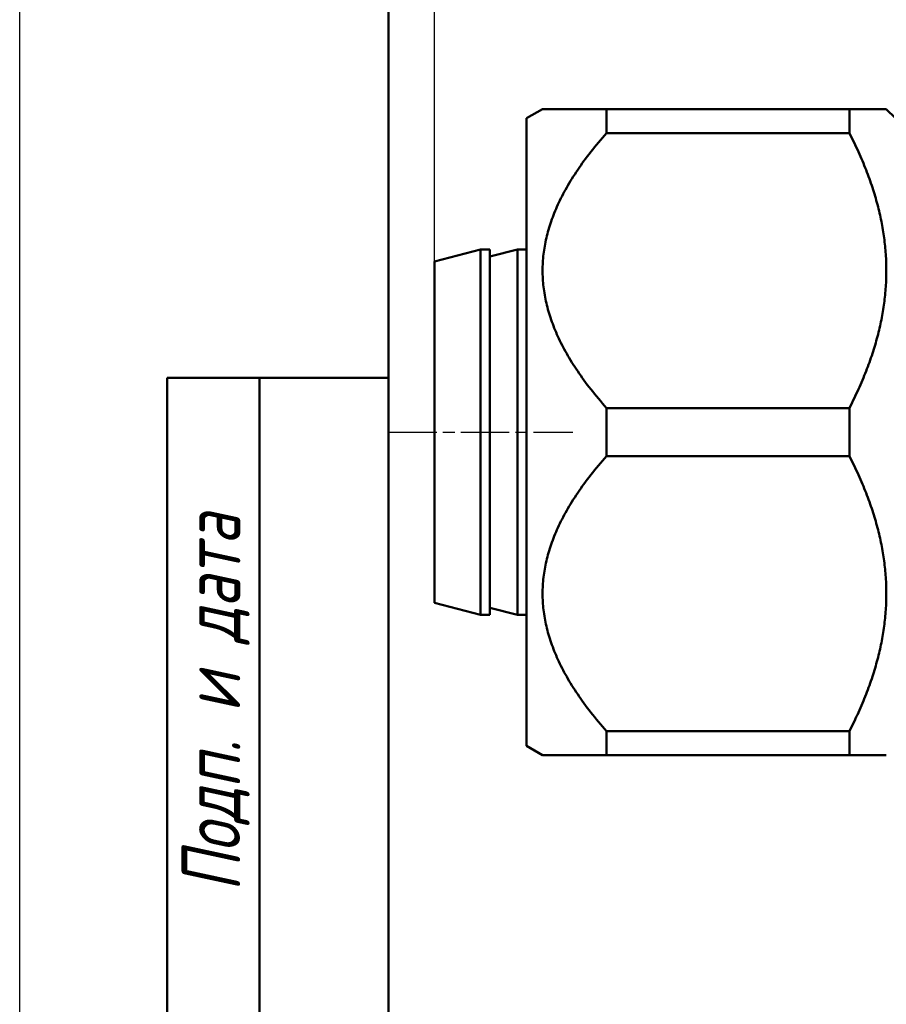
# Model space of a CAD drawing. Header units: millimetres. Extents: x -596 to 1537, y -69 to 356.
# Tile 4 of 11: x 0 to 47, y 116 to 169. Entities that reach past the tile are written whole.
import ezdxf
from ezdxf.enums import TextEntityAlignment as Align

# ---------------------------------------------------------------- set-up
doc = ezdxf.new("R2010")
doc.units = ezdxf.units.MM
doc.linetypes.add('CHAIN', pattern=[0.7087, 0.4724, -0.0591, 0.1181, -0.0591])
for name, color, linetype, lineweight in [('Видимый контур (ГОСТ)', 7, 'Continuous', 50), ('Кромка (ГОСТ)', 7, 'Continuous', 50), ('Обозначение (ГОСТ)', 7, 'Continuous', 25), ('Осевая линия (ГОСТ)', 7, 'Continuous', 25), ('Размер (ГОСТ)', 7, 'Continuous', 25), ('Эскизная геометрия (ГОСТ)', 7, 'Continuous', 50)]:
    doc.layers.add(name, color=color, linetype=linetype, lineweight=lineweight)
doc.styles.get("Standard").update_dxf_attribs({"font": 'GOST Common Italic.ttf'})
doc.styles.add('Альтернативный текст (ГОСТ)', font='txt', dxfattribs={"width": 0.8})
doc.styles.add('Обычный текст (ГОСТ)', font='GOST Common Italic.ttf')
doc.dimstyles.new('Обычный (ГОСТ)', dxfattribs={"dimtxt": 3.5, "dimasz": 3.5, "dimexe": 1, "dimexo": 0, "dimgap": 0.5, "dimtad": 1, "dimrnd": 1e-08, "dimtxsty": 'Обычный текст (ГОСТ)', "dimblk": 'Filled-1', "dimcen": 0.09, "dimdle": 15, "dimclrd": 256, "dimclre": 256, "dimclrt": 256, "dimazin": 2, "dimtfac": 0.714286, "dimtdec": 3, "dimtmove": 0, "dimatfit": 3, "dimfxl": 1, "dimtolj": 1, "dimlwd": 25, "dimlwe": 25, "dimarcsym": 0})

# ---------------------------------------------------------------- blocks, each defined once
blk = doc.blocks.new('ГОСТ - Доп. графы 1')
at = {"layer": 'Эскизная геометрия (ГОСТ)'}
for p, q in [((-12, 0), (-12, 145)), ((-12, 145), (0, 145)), ((-7, 145), (-7, 0))]:
    blk.add_line(p, q, dxfattribs=at)
at = {"layer": 'Обозначение (ГОСТ)', "insert": (-9.373, 127.414), "char_height": 3.17, "width": 34.76787, "attachment_point": 5, "rotation": 90, "style": 'Альтернативный текст (ГОСТ)'}
blk.add_mtext('\\fGOST Common|b0|i1;\\H3.1700;Подп. и дата', dxfattribs=at)
at = {"layer": 'Обозначение (ГОСТ)', "lineweight": 30, "width": 0.8, "flags": 17}
for tag, p in [('Подп._и_дата_2', (-3.532, 127.511)), ('Инв._номер_дубликата', (-3.406, 97.466)), ('Взамен_инв._номера', (-3.46, 72.529)), ('Подп._и_дата_1', (-3.422, 42.352)), ('ИНВЕНТАРНЫЙ_НОМЕР', (-3.329, 12.683))]:
    blk.add_attdef(tag, text='', height=3.17, rotation=90, dxfattribs=at).set_placement(p, align=Align.MIDDLE_CENTER)
blk = doc.blocks.new('Рамки ГОСТ_ граница 297x210')
at = {"layer": 'Кромка (ГОСТ)', "lineweight": 25}
blk.add_line((0, 0), (0, 297), dxfattribs=at)
at = {"layer": 'Кромка (ГОСТ)'}
blk.add_line((20, 292), (20, 5), dxfattribs=at)
blk = doc.blocks.new('Filled-1')
at = {"color": 0}
for p, q in [((0, 0), (-1, 0.143)), ((-1, 0.143), (-1, -0.143)), ((-1, 0), (0, 0)), ((-1, -0.143), (0, 0))]:
    blk.add_line(p, q, dxfattribs=at)
at = {"color": 0, "flags": 128}
blk.add_lwpolyline([(-1, -0.143), (0, 0), (-1, 0.143), (-1, -0.143)], dxfattribs=at)
at = {"color": 0}
blk.add_solid([(-1, -0.143), (0, 0), (-1, 0.143), (-1, -0.143)], dxfattribs=at)
blk = doc.blocks.new('*D9')
at = {"layer": 'Defpoints', "color": 0, "linetype": 'Continuous', "transparency": 16777216}
for p in [(22.483, 178.484), (73.233, 166.819), (22.483, 156.319)]:
    blk.add_point(p, dxfattribs=at)
at = {"layer": 'Размер (ГОСТ)', "linetype": 'Continuous', "lineweight": 25, "transparency": 16777216}
for p, q in [((22.483, 156.319), (22.483, 179.484)), ((73.233, 166.819), (73.233, 179.484)), ((69.733, 178.484), (25.983, 178.484))]:
    blk.add_line(p, q, dxfattribs=at)
at = {"layer": 'Размер (ГОСТ)', "linetype": 'Continuous', "lineweight": 25, "transparency": 16777216, "xscale": 3.5, "yscale": 3.5, "zscale": 3.5, "rotation": 180}
blk.add_blockref('Filled-1', (22.483, 178.484), dxfattribs=at)
at = {"layer": 'Размер (ГОСТ)', "linetype": 'Continuous', "lineweight": 25, "transparency": 16777216, "xscale": 3.5, "yscale": 3.5, "zscale": 3.5}
blk.add_blockref('Filled-1', (73.233, 178.484), dxfattribs=at)
at = {"layer": 'Размер (ГОСТ)', "linetype": 'Continuous', "lineweight": 25, "transparency": 16777216, "insert": (42.187, 183.184), "char_height": 3.5, "attachment_point": 1, "style": 'Обычный текст (ГОСТ)'}
blk.add_mtext('\\A1;50,75', dxfattribs=at)

msp = doc.modelspace()

# ---------------------------------------------------------------- linework, layer by layer
at = {"layer": 'Видимый контур (ГОСТ)'}
for p, q in [((27.483, 164.069), (28.349, 164.569)), ((28.349, 164.569), (31.813, 164.569)), ((31.813, 164.569), (31.813, 163.269)), ((31.813, 164.569), (44.983, 164.569)), ((44.983, 163.269), (44.983, 164.569)), ((44.983, 164.569), (46.983, 164.569)), ((47.483, 164.069), (46.983, 164.569)), ((27.483, 164.069), (27.483, 130.069)), ((44.983, 163.269), (31.813, 163.269)), ((22.483, 156.319), (24.983, 156.969)), ((24.983, 137.169), (24.983, 156.969)), ((24.983, 156.969), (25.483, 156.969)), ((25.483, 137.169), (25.483, 156.969)), ((25.483, 156.583), (26.983, 156.969)), ((26.983, 137.169), (26.983, 156.969)), ((26.983, 156.969), (27.483, 156.969)), ((22.483, 137.819), (22.483, 156.319)), ((31.813, 148.369), (31.813, 145.769)), ((31.813, 148.369), (44.983, 148.369)), ((44.983, 145.769), (44.983, 148.369)), ((44.983, 145.769), (31.813, 145.769)), ((22.483, 137.819), (24.983, 137.169)), ((24.983, 137.169), (25.483, 137.169)), ((25.483, 137.556), (26.983, 137.169)), ((26.983, 137.169), (27.483, 137.169)), ((31.813, 130.869), (31.813, 129.569)), ((31.813, 130.869), (44.983, 130.869)), ((44.983, 129.569), (44.983, 130.869)), ((27.483, 130.069), (28.349, 129.569)), ((31.813, 129.569), (28.349, 129.569)), ((44.983, 129.569), (31.813, 129.569)), ((46.983, 129.569), (44.983, 129.569))]:
    msp.add_line(p, q, dxfattribs=at)
for points, weights in [([(31.813, 163.269), (25.24, 155.819), (31.813, 148.369)], [1.05705235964, 1.1778583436, 1.05705235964]), ([(44.983, 148.369), (48.778, 155.819), (44.983, 163.269)], [1.03329400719, 1.15138475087, 1.03329400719]), ([(31.813, 145.769), (25.24, 138.319), (31.813, 130.869)], [1.05705235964, 1.1778583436, 1.05705235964]), ([(44.983, 130.869), (48.778, 138.319), (44.983, 145.769)], [1.03329400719, 1.15138475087, 1.03329400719])]:
    msp.add_rational_spline(points, weights, degree=2, dxfattribs=at)
at = {"layer": 'Осевая линия (ГОСТ)', "linetype": 'CHAIN', "ltscale": 5.555153}
msp.add_line((19.983, 147.069), (29.983, 147.069), dxfattribs=at)

# ---------------------------------------------------------------- block references
for name, p in [('Рамки ГОСТ_ граница 297x210', (0, 0)), ('ГОСТ - Доп. графы 1', (20, 5))]:
    msp.add_blockref(name, p)

# ---------------------------------------------------------------- dimensions: what is measured, and where the dimension line sits
at = {"layer": 'Размер (ГОСТ)', "linetype": 'Continuous', "lineweight": 25}
dim = msp.add_linear_dim(base=(22.483, 178.484), p1=(73.233, 166.819), p2=(22.483, 156.319), angle=180, dimstyle='Обычный (ГОСТ)', override={"dimgap": 0.5, "dimdec": 2, "dimtol": 0, "dimlim": 0, "dimtp": 0, "dimtm": 0, "dimtdec": 3, "dimtofl": 0, "dimatfit": 1}, dxfattribs=at)
dim.commit()
dim.dimension.update_dxf_attribs({"geometry": '*D9', "text_midpoint": (47.858, 178.484), "dimtype": 160})

doc.saveas('drawing.dxf')
